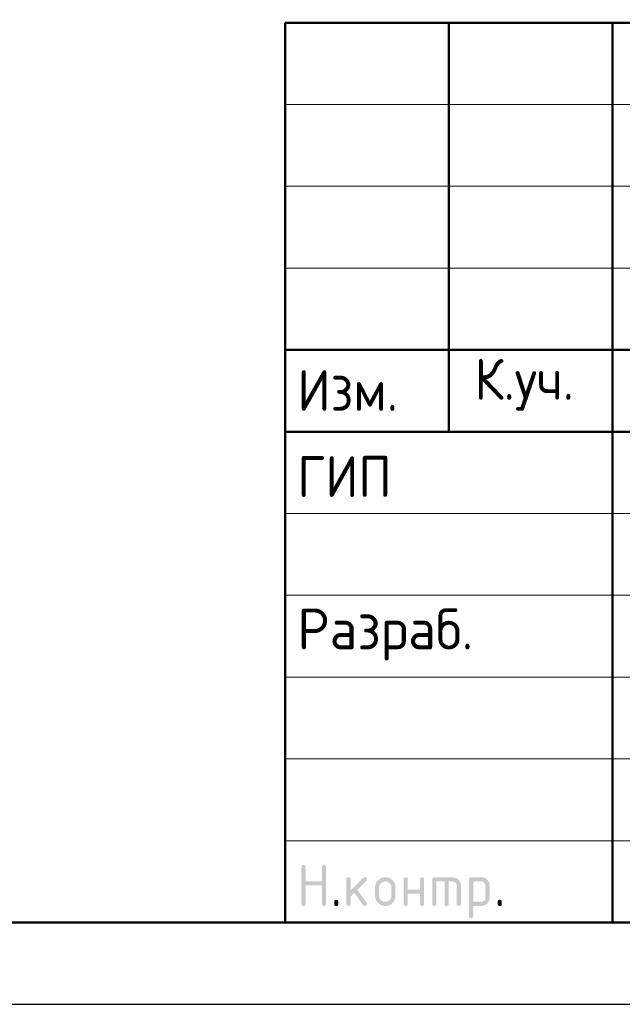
# Model space of a CAD drawing. Header units: millimetres. Extents: x 0 to 21000, y 0 to 14850.
# Tile 3 of 9: x 10689 to 12530, y 0 to 3009. Entities that reach past the tile are written whole.
import ezdxf

# ---------------------------------------------------------------- set-up
doc = ezdxf.new("R2010")
doc.units = ezdxf.units.MM
doc.layers.add('Standard', color=7, linetype='Continuous', lineweight=25)
doc.styles.add('ISOCPEUR', font='txt')

msp = doc.modelspace()

# ---------------------------------------------------------------- hatches: boundary and pattern name
at = {"layer": 'Standard', "linetype": 'Continuous', "lineweight": 25, "transparency": 33554687}
for points in [[(11549.5, 306.9), (11549.5, 419.4), (11549.5, 420.2), (11549.6, 420.9), (11549.7, 421.5), (11549.9, 422.1), (11550.1, 422.7), (11550.4, 423.2), (11550.7, 423.7), (11551.1, 424.1), (11551.5, 424.5), (11552, 424.8), (11552.5, 425.1), (11553.1, 425.3), (11553.6, 425.4), (11554.3, 425.5), (11555, 425.6), (11555.8, 425.6), (11556.6, 425.6), (11557.3, 425.5), (11558, 425.4), (11558.5, 425.3), (11559.1, 425.1), (11559.6, 424.8), (11560.1, 424.5), (11560.5, 424.1), (11560.9, 423.7), (11561.2, 423.2), (11561.5, 422.7), (11561.7, 422.1), (11561.9, 421.5), (11562, 420.9), (11562.1, 420.2), (11562.1, 419.4), (11562.1, 375.7), (11611.9, 375.7), (11611.9, 419.4), (11611.9, 420.2), (11612, 420.9), (11612.1, 421.5), (11612.3, 422.1), (11612.5, 422.7), (11612.8, 423.2), (11613.1, 423.7), (11613.5, 424.1), (11613.9, 424.5), (11614.4, 424.8), (11614.9, 425.1), (11615.4, 425.3), (11616, 425.4), (11616.7, 425.5), (11617.4, 425.6), (11618.2, 425.6), (11619, 425.6), (11619.7, 425.5), (11620.3, 425.4), (11620.9, 425.3), (11621.5, 425.1), (11622, 424.8), (11622.5, 424.5), (11622.9, 424.1), (11623.3, 423.7), (11623.6, 423.2), (11623.9, 422.7), (11624.1, 422.1), (11624.3, 421.5), (11624.3, 420.9), (11624.4, 420.2), (11624.4, 419.4), (11624.4, 306.9), (11624.4, 306.1), (11624.3, 305.4), (11624.3, 304.7), (11624.1, 304.2), (11623.9, 303.6), (11623.6, 303.1), (11623.3, 302.6), (11622.9, 302.2), (11622.5, 301.8), (11622, 301.5), (11621.5, 301.2), (11620.9, 301), (11620.3, 300.8), (11619.7, 300.7), (11619, 300.6), (11618.2, 300.6), (11617.4, 300.6), (11616.7, 300.7), (11616, 300.8), (11615.4, 301), (11614.9, 301.2), (11614.4, 301.5), (11613.9, 301.8), (11613.5, 302.2), (11613.1, 302.6), (11612.8, 303.1), (11612.5, 303.6), (11612.3, 304.2), (11612.1, 304.7), (11612, 305.4), (11611.9, 306.1), (11611.9, 306.9), (11611.9, 363.1), (11562.1, 363.1), (11562.1, 306.9), (11562.1, 306.1), (11562, 305.4), (11561.9, 304.7), (11561.7, 304.2), (11561.5, 303.6), (11561.2, 303.1), (11560.9, 302.6), (11560.5, 302.2), (11560.1, 301.8), (11559.6, 301.5), (11559.1, 301.2), (11558.5, 301), (11558, 300.8), (11557.3, 300.7), (11556.6, 300.6), (11555.8, 300.6), (11555, 300.6), (11554.3, 300.7), (11553.6, 300.8), (11553.1, 301), (11552.5, 301.2), (11552, 301.5), (11551.5, 301.8), (11551.1, 302.2), (11550.7, 302.6), (11550.4, 303.1), (11550.1, 303.6), (11549.9, 304.2), (11549.7, 304.7), (11549.6, 305.4), (11549.5, 306.1)], [(11699.5, 347), (11738.8, 386.3), (11739.2, 386.7), (11739.7, 387.1), (11740.2, 387.4), (11740.8, 387.6), (11741.3, 387.9), (11741.9, 388), (11742.5, 388.1), (11743.2, 388.1), (11744, 388.1), (11744.7, 388), (11745.4, 387.9), (11745.9, 387.7), (11746.5, 387.5), (11747, 387.2), (11747.5, 386.9), (11747.9, 386.5), (11748.3, 386.1), (11748.6, 385.6), (11748.9, 385.1), (11749.1, 384.6), (11749.3, 384), (11749.4, 383.3), (11749.5, 382.6), (11749.5, 381.8), (11749.5, 381.2), (11749.3, 380.6), (11749.2, 380.1), (11749, 379.5), (11748.7, 379), (11748.4, 378.5), (11748, 378), (11747.6, 377.5), (11720.1, 350), (11748.2, 310.5), (11748.8, 309.6), (11749.1, 308.7), (11749.5, 307.8), (11749.5, 306.8), (11749.5, 306), (11749.4, 305.4), (11749.3, 304.7), (11749.1, 304.1), (11748.9, 303.5), (11748.6, 303), (11748.3, 302.6), (11747.9, 302.2), (11747.5, 301.8), (11747, 301.5), (11746.5, 301.2), (11745.9, 301), (11745.4, 300.8), (11744.7, 300.7), (11744, 300.6), (11743.2, 300.6), (11742.4, 300.6), (11741.6, 300.8), (11740.9, 301), (11740.2, 301.3), (11739.6, 301.6), (11739, 302.1), (11738.5, 302.6), (11738, 303.3), (11711.1, 341.1), (11699.5, 329.4), (11699.5, 306.9), (11699.5, 306.1), (11699.4, 305.4), (11699.3, 304.7), (11699.1, 304.2), (11698.9, 303.6), (11698.6, 303.1), (11698.3, 302.6), (11697.9, 302.2), (11697.5, 301.8), (11697, 301.5), (11696.5, 301.2), (11696, 301), (11695.4, 300.8), (11694.7, 300.7), (11694, 300.6), (11693.2, 300.6), (11692.4, 300.6), (11691.7, 300.7), (11691.1, 300.8), (11690.5, 301), (11689.9, 301.2), (11689.4, 301.5), (11688.9, 301.8), (11688.5, 302.2), (11688.1, 302.6), (11687.8, 303.1), (11687.5, 303.6), (11687.3, 304.2), (11687.1, 304.7), (11687, 305.4), (11687, 306.1), (11687, 306.9), (11687, 381.8), (11687, 382.6), (11687, 383.3), (11687.1, 384), (11687.3, 384.6), (11687.5, 385.1), (11687.8, 385.6), (11688.1, 386.1), (11688.5, 386.5), (11688.9, 386.9), (11689.4, 387.2), (11689.9, 387.5), (11690.5, 387.7), (11691.1, 387.9), (11691.7, 388), (11692.4, 388.1), (11693.2, 388.1), (11694, 388.1), (11694.7, 388), (11695.4, 387.9), (11696, 387.7), (11696.5, 387.5), (11697, 387.2), (11697.5, 386.9), (11697.9, 386.5), (11698.3, 386.1), (11698.6, 385.6), (11698.9, 385.1), (11699.1, 384.6), (11699.3, 384), (11699.4, 383.3), (11699.5, 382.6), (11699.5, 381.8)], [(11874.3, 338.1), (11874.3, 306.9), (11874.3, 306.1), (11874.2, 305.4), (11874.1, 304.7), (11873.9, 304.2), (11873.7, 303.6), (11873.5, 303.1), (11873.2, 302.6), (11872.8, 302.2), (11872.4, 301.8), (11871.9, 301.5), (11871.4, 301.2), (11870.8, 301), (11870.2, 300.8), (11869.5, 300.7), (11868.9, 300.6), (11868.1, 300.6), (11867.3, 300.6), (11866.6, 300.7), (11865.9, 300.8), (11865.3, 301), (11864.7, 301.2), (11864.3, 301.5), (11863.8, 301.8), (11863.4, 302.2), (11863, 302.6), (11862.7, 303.1), (11862.4, 303.6), (11862.2, 304.2), (11862, 304.7), (11861.9, 305.4), (11861.8, 306.1), (11861.8, 306.9), (11861.8, 381.8), (11861.8, 382.6), (11861.9, 383.3), (11862, 384), (11862.2, 384.6), (11862.4, 385.1), (11862.7, 385.6), (11863, 386.1), (11863.4, 386.5), (11863.8, 386.9), (11864.3, 387.2), (11864.7, 387.5), (11865.3, 387.7), (11865.9, 387.9), (11866.6, 388), (11867.3, 388.1), (11868.1, 388.1), (11868.9, 388.1), (11869.5, 388), (11870.2, 387.9), (11870.8, 387.7), (11871.4, 387.5), (11871.9, 387.2), (11872.4, 386.9), (11872.8, 386.5), (11873.2, 386.1), (11873.5, 385.6), (11873.7, 385.2), (11873.9, 384.6), (11874.1, 384), (11874.2, 383.3), (11874.3, 382.6), (11874.3, 381.8), (11874.3, 350.6), (11911.7, 350.6), (11911.7, 381.8), (11911.7, 382.6), (11911.8, 383.3), (11911.9, 384), (11912.1, 384.6), (11912.3, 385.2), (11912.6, 385.6), (11912.8, 386.1), (11913.2, 386.5), (11913.6, 386.9), (11914.1, 387.2), (11914.6, 387.5), (11915.2, 387.7), (11915.8, 387.9), (11916.5, 388), (11917.1, 388.1), (11917.9, 388.1), (11918.7, 388.1), (11919.4, 388), (11920.1, 387.9), (11920.7, 387.7), (11921.3, 387.5), (11921.7, 387.2), (11922.2, 386.9), (11922.6, 386.5), (11923, 386.1), (11923.3, 385.6), (11923.6, 385.1), (11923.8, 384.6), (11924, 384), (11924.1, 383.3), (11924.2, 382.6), (11924.2, 381.8), (11924.2, 306.9), (11924.2, 306.1), (11924.1, 305.4), (11924, 304.7), (11923.8, 304.2), (11923.6, 303.6), (11923.3, 303.1), (11923, 302.6), (11922.6, 302.2), (11922.2, 301.8), (11921.7, 301.5), (11921.3, 301.2), (11920.7, 301), (11920.1, 300.8), (11919.4, 300.7), (11918.7, 300.6), (11917.9, 300.6), (11917.1, 300.6), (11916.5, 300.7), (11915.8, 300.8), (11915.2, 301), (11914.6, 301.2), (11914.1, 301.5), (11913.6, 301.8), (11913.2, 302.2), (11912.8, 302.6), (11912.6, 303.1), (11912.3, 303.6), (11912.1, 304.2), (11911.9, 304.7), (11911.8, 305.4), (11911.7, 306.1), (11911.7, 306.9), (11911.7, 338.1)], [(11955.5, 388.1), (12011.7, 388.1), (12013, 388.1), (12014.2, 388), (12015.5, 387.8), (12016.7, 387.6), (12017.9, 387.4), (12019.1, 387.1), (12020.2, 386.7), (12021.3, 386.3), (12022.4, 385.8), (12023.5, 385.2), (12024.5, 384.7), (12025.5, 384), (12026.6, 383.3), (12027.5, 382.5), (12028.5, 381.7), (12029.4, 380.8), (12030.3, 379.9), (12031.1, 378.9), (12031.9, 378), (12032.6, 376.9), (12033.3, 375.9), (12033.8, 374.9), (12034.4, 373.8), (12034.8, 372.7), (12035.3, 371.6), (12035.6, 370.5), (12036, 369.3), (12036.2, 368.1), (12036.4, 366.9), (12036.6, 365.6), (12036.7, 364.4), (12036.7, 363.1), (12036.7, 306.9), (12036.7, 306.1), (12036.6, 305.4), (12036.5, 304.7), (12036.3, 304.2), (12036.1, 303.6), (12035.8, 303.1), (12035.5, 302.6), (12035.1, 302.2), (12034.7, 301.8), (12034.2, 301.5), (12033.7, 301.2), (12033.1, 301), (12032.6, 300.8), (12031.9, 300.7), (12031.2, 300.6), (12030.4, 300.6), (12029.6, 300.6), (12028.9, 300.7), (12028.3, 300.8), (12027.7, 301), (12027.1, 301.2), (12026.6, 301.5), (12026.1, 301.8), (12025.7, 302.2), (12025.3, 302.6), (12025, 303.1), (12024.7, 303.6), (12024.5, 304.2), (12024.3, 304.7), (12024.2, 305.4), (12024.1, 306.1), (12024.1, 306.9), (12024.1, 363.1), (12024.1, 364.4), (12023.9, 365.6), (12023.7, 366.8), (12023.2, 367.9), (12022.8, 369), (12022.1, 370.1), (12021.5, 371.1), (12020.6, 372), (12019.7, 372.9), (12018.7, 373.5), (12017.7, 374.2), (12016.5, 374.7), (12015.4, 375.1), (12014.2, 375.3), (12013, 375.5), (12011.7, 375.5), (11999.2, 375.5), (11999.2, 306.9), (11999.2, 306.1), (11999.1, 305.4), (11999, 304.7), (11998.8, 304.2), (11998.6, 303.6), (11998.3, 303.1), (11998, 302.6), (11997.7, 302.2), (11997.3, 301.8), (11996.8, 301.5), (11996.3, 301.2), (11995.7, 301), (11995.1, 300.8), (11994.4, 300.7), (11993.7, 300.6), (11993, 300.6), (11992.2, 300.6), (11991.5, 300.7), (11990.8, 300.8), (11990.2, 301), (11989.6, 301.2), (11989.1, 301.5), (11988.7, 301.8), (11988.3, 302.2), (11987.9, 302.6), (11987.6, 303.1), (11987.3, 303.6), (11987.1, 304.2), (11986.9, 304.7), (11986.8, 305.4), (11986.7, 306.1), (11986.7, 306.9), (11986.7, 375.5), (11961.8, 375.5), (11961.8, 306.9), (11961.8, 306.1), (11961.7, 305.4), (11961.6, 304.7), (11961.4, 304.2), (11961.2, 303.6), (11960.9, 303.1), (11960.6, 302.6), (11960.2, 302.2), (11959.8, 301.8), (11959.3, 301.5), (11958.8, 301.2), (11958.2, 301), (11957.7, 300.8), (11957, 300.7), (11956.3, 300.6), (11955.5, 300.6), (11954.7, 300.6), (11954, 300.7), (11953.4, 300.8), (11952.8, 301), (11952.2, 301.2), (11951.7, 301.5), (11951.2, 301.8), (11950.8, 302.2), (11950.4, 302.6), (11950.1, 303.1), (11949.8, 303.6), (11949.6, 304.2), (11949.4, 304.7), (11949.3, 305.4), (11949.2, 306.1), (11949.2, 306.9), (11949.2, 381.8), (11949.2, 382.6), (11949.3, 383.3), (11949.4, 384), (11949.6, 384.6), (11949.8, 385.1), (11950.1, 385.6), (11950.4, 386.1), (11950.8, 386.5), (11951.2, 386.9), (11951.7, 387.2), (11952.2, 387.5), (11952.8, 387.7), (11953.3, 387.9), (11954, 388), (11954.7, 388.1)], [(11649.5, 313.2), (11649.5, 313.9), (11649.6, 314.6), (11649.7, 315.3), (11649.9, 315.9), (11650.1, 316.5), (11650.4, 317), (11650.7, 317.5), (11651.1, 317.9), (11651.5, 318.3), (11651.9, 318.5), (11652.4, 318.8), (11653, 319), (11653.6, 319.2), (11654.3, 319.3), (11655, 319.4), (11655.8, 319.4), (11656.5, 319.4), (11657.2, 319.3), (11657.9, 319.2), (11658.5, 319), (11659.1, 318.8), (11659.6, 318.5), (11660.1, 318.3), (11660.4, 317.9), (11660.8, 317.5), (11661.1, 317), (11661.4, 316.5), (11661.6, 315.9), (11661.8, 315.3), (11661.9, 314.6), (11662, 313.9), (11662, 313.2), (11662, 306.9), (11662, 306.1), (11661.9, 305.4), (11661.8, 304.8), (11661.6, 304.2), (11661.4, 303.6), (11661.1, 303.1), (11660.8, 302.6), (11660.4, 302.2), (11660.1, 301.8), (11659.6, 301.5), (11659.1, 301.2), (11658.5, 301), (11657.9, 300.8), (11657.2, 300.7), (11656.5, 300.6), (11655.8, 300.6), (11655, 300.6), (11654.3, 300.7), (11653.6, 300.8), (11653, 301), (11652.4, 301.2), (11651.9, 301.5), (11651.5, 301.8), (11651.1, 302.2), (11650.7, 302.6), (11650.4, 303.1), (11650.1, 303.6), (11649.9, 304.2), (11649.7, 304.8), (11649.6, 305.4), (11649.5, 306.1), (11649.5, 306.9)], [(12149.1, 313.2), (12149.1, 313.9), (12149.2, 314.6), (12149.3, 315.3), (12149.5, 315.9), (12149.7, 316.5), (12150, 317), (12150.3, 317.5), (12150.7, 317.9), (12151.1, 318.3), (12151.6, 318.5), (12152.1, 318.8), (12152.7, 319), (12153.3, 319.2), (12153.9, 319.3), (12154.6, 319.4), (12155.4, 319.4), (12156.2, 319.4), (12156.9, 319.3), (12157.6, 319.2), (12158.2, 319), (12158.7, 318.8), (12159.2, 318.5), (12159.7, 318.3), (12160.1, 317.9), (12160.5, 317.5), (12160.8, 317), (12161.1, 316.5), (12161.3, 315.9), (12161.5, 315.3), (12161.6, 314.6), (12161.7, 313.9), (12161.7, 313.2), (12161.7, 306.9), (12161.7, 306.1), (12161.6, 305.4), (12161.5, 304.8), (12161.3, 304.2), (12161.1, 303.6), (12160.8, 303.1), (12160.5, 302.6), (12160.1, 302.2), (12159.7, 301.8), (12159.2, 301.5), (12158.7, 301.2), (12158.2, 301), (12157.6, 300.8), (12156.9, 300.7), (12156.2, 300.6), (12155.4, 300.6), (12154.6, 300.6), (12153.9, 300.7), (12153.3, 300.8), (12152.7, 301), (12152.1, 301.2), (12151.6, 301.5), (12151.1, 301.8), (12150.7, 302.2), (12150.3, 302.6), (12150, 303.1), (12149.7, 303.6), (12149.5, 304.2), (12149.3, 304.8), (12149.2, 305.4), (12149.1, 306.1), (12149.1, 306.9)]]:
    msp.add_hatch(color=7, dxfattribs=at).paths.add_polyline_path(points, flags=16)
h = msp.add_hatch(color=7, dxfattribs=at)
h.paths.add_polyline_path([(11774.4, 331.9), (11774.4, 356.8), (11774.4, 358.5), (11774.5, 360), (11774.7, 361.6), (11775, 363.1), (11775.2, 364.6), (11775.7, 366), (11776.1, 367.5), (11776.7, 368.9), (11777.2, 370.2), (11777.9, 371.6), (11778.7, 372.9), (11779.5, 374.1), (11780.4, 375.4), (11781.4, 376.6), (11782.4, 377.8), (11783.5, 378.9), (11784.6, 380.1), (11785.8, 381.1), (11787, 382.1), (11788.3, 382.9), (11789.6, 383.8), (11790.9, 384.5), (11792.2, 385.2), (11793.6, 385.8), (11795, 386.4), (11796.4, 386.8), (11797.8, 387.2), (11799.3, 387.5), (11800.8, 387.8), (11802.4, 387.9), (11804, 388.1), (11805.6, 388.1), (11807.2, 388.1), (11808.8, 387.9), (11810.4, 387.8), (11811.9, 387.5), (11813.4, 387.2), (11814.8, 386.8), (11816.3, 386.4), (11817.7, 385.8), (11819.1, 385.2), (11820.4, 384.5), (11821.7, 383.8), (11823, 383), (11824.2, 382.1), (11825.4, 381.2), (11826.6, 380.2), (11827.7, 379), (11828.9, 377.9), (11829.9, 376.7), (11830.8, 375.5), (11831.7, 374.3), (11832.5, 373), (11833.2, 371.7), (11833.9, 370.4), (11834.5, 369), (11835.1, 367.6), (11835.5, 366.1), (11835.9, 364.7), (11836.2, 363.2), (11836.5, 361.7), (11836.6, 360.1), (11836.8, 358.5), (11836.8, 356.8), (11836.8, 331.9), (11836.8, 330.2), (11836.6, 328.7), (11836.5, 327.1), (11836.2, 325.6), (11835.9, 324.1), (11835.5, 322.7), (11835.1, 321.2), (11834.5, 319.9), (11833.9, 318.5), (11833.2, 317.2), (11832.5, 315.8), (11831.6, 314.6), (11830.8, 313.3), (11829.8, 312.1), (11828.8, 310.9), (11827.6, 309.8), (11826.5, 308.6), (11825.3, 307.6), (11824.1, 306.6), (11822.8, 305.8), (11821.6, 304.9), (11820.3, 304.2), (11818.9, 303.5), (11817.6, 302.9), (11816.2, 302.4), (11814.7, 301.9), (11813.3, 301.5), (11811.8, 301.2), (11810.3, 300.9), (11808.7, 300.8), (11807.2, 300.6), (11805.6, 300.6), (11804, 300.6), (11802.4, 300.8), (11800.8, 300.9), (11799.3, 301.2), (11797.8, 301.5), (11796.4, 301.9), (11795, 302.4), (11793.6, 302.9), (11792.2, 303.5), (11790.9, 304.2), (11789.6, 304.9), (11788.3, 305.8), (11787, 306.6), (11785.8, 307.6), (11784.6, 308.6), (11783.5, 309.8), (11782.4, 310.9), (11781.4, 312.1), (11780.4, 313.3), (11779.5, 314.6), (11778.7, 315.8), (11777.9, 317.2), (11777.2, 318.5), (11776.7, 319.9), (11776.1, 321.2), (11775.7, 322.7), (11775.2, 324.1), (11775, 325.6), (11774.7, 327.1), (11774.5, 328.7), (11774.4, 330.2)], flags=16)
h.paths.add_polyline_path([(11824.2, 331.9), (11824.2, 356.9), (11824.2, 358.8), (11823.9, 360.6), (11823.6, 362.4), (11822.9, 364.1), (11822.2, 365.8), (11821.2, 367.3), (11820.1, 368.8), (11818.8, 370.2), (11817.4, 371.5), (11815.9, 372.6), (11814.4, 373.6), (11812.7, 374.3), (11811.1, 375), (11809.3, 375.3), (11807.5, 375.6), (11805.6, 375.6), (11803.6, 375.6), (11801.8, 375.3), (11800.1, 375), (11798.4, 374.3), (11796.8, 373.6), (11795.2, 372.6), (11793.7, 371.5), (11792.4, 370.2), (11791, 368.8), (11790, 367.3), (11789, 365.8), (11788.3, 364.1), (11787.6, 362.4), (11787.2, 360.6), (11786.9, 358.8), (11786.9, 356.9), (11786.9, 331.9), (11786.9, 329.9), (11787.2, 328.1), (11787.6, 326.3), (11788.3, 324.7), (11788.9, 323), (11790, 321.5), (11791, 320), (11792.3, 318.6), (11793.7, 317.2), (11795.2, 316.2), (11796.7, 315.2), (11798.3, 314.5), (11800, 313.8), (11801.8, 313.5), (11803.6, 313.2), (11805.6, 313.2), (11807.5, 313.2), (11809.3, 313.5), (11811.1, 313.9), (11812.7, 314.5), (11814.4, 315.2), (11815.9, 316.3), (11817.4, 317.3), (11818.8, 318.7), (11820.1, 320), (11821.2, 321.5), (11822.2, 323.1), (11822.9, 324.7), (11823.6, 326.4), (11823.9, 328.2), (11824.2, 330)])
h = msp.add_hatch(color=7, dxfattribs=at)
h.paths.add_polyline_path([(12061.7, 381.8), (12061.7, 382.6), (12061.8, 383.3), (12061.9, 384), (12062.1, 384.6), (12062.3, 385.1), (12062.6, 385.6), (12062.9, 386.1), (12063.3, 386.5), (12063.7, 386.9), (12064.2, 387.2), (12064.6, 387.5), (12065.2, 387.7), (12065.8, 387.9), (12066.5, 388), (12067.2, 388.1), (12068, 388.1), (12099.1, 388.1), (12100.5, 388.1), (12101.7, 388), (12103, 387.8), (12104.2, 387.6), (12105.4, 387.4), (12106.6, 387.1), (12107.7, 386.7), (12108.8, 386.3), (12109.9, 385.8), (12111, 385.2), (12112, 384.7), (12113, 384), (12114.1, 383.3), (12115, 382.5), (12116, 381.7), (12116.9, 380.8), (12117.8, 379.9), (12118.6, 379), (12119.4, 378), (12120, 377), (12120.7, 376), (12121.3, 374.9), (12121.8, 373.9), (12122.3, 372.8), (12122.7, 371.7), (12123.1, 370.5), (12123.4, 369.4), (12123.6, 368.1), (12123.9, 366.9), (12124, 365.7), (12124.1, 364.4), (12124.1, 363.1), (12124.1, 325.6), (12124.1, 324.3), (12124, 323.1), (12123.9, 321.8), (12123.6, 320.6), (12123.4, 319.4), (12123.1, 318.3), (12122.7, 317.1), (12122.3, 316), (12121.8, 314.9), (12121.3, 313.8), (12120.7, 312.8), (12120, 311.8), (12119.4, 310.8), (12118.6, 309.8), (12117.8, 308.8), (12116.9, 307.9), (12116, 307), (12115, 306.2), (12114.1, 305.4), (12113.1, 304.7), (12112.1, 304.1), (12111, 303.5), (12109.9, 302.9), (12108.8, 302.5), (12107.7, 302), (12106.6, 301.7), (12105.4, 301.3), (12104.2, 301.1), (12103, 300.9), (12101.7, 300.8), (12100.5, 300.6), (12099.2, 300.6), (12074.2, 300.6), (12074.2, 269.4), (12074.2, 268.7), (12074.1, 268), (12074, 267.3), (12073.8, 266.7), (12073.7, 266.1), (12073.4, 265.6), (12073.1, 265.1), (12072.7, 264.7), (12072.3, 264.4), (12071.8, 264.1), (12071.3, 263.8), (12070.7, 263.6), (12070.1, 263.4), (12069.4, 263.3), (12068.8, 263.2), (12068, 263.2), (12067.2, 263.2), (12066.5, 263.3), (12065.8, 263.4), (12065.2, 263.6), (12064.7, 263.8), (12064.2, 264.1), (12063.7, 264.4), (12063.3, 264.7), (12062.9, 265.1), (12062.6, 265.6), (12062.3, 266.1), (12062.1, 266.7), (12061.9, 267.3), (12061.8, 268), (12061.7, 268.7), (12061.7, 269.4)], flags=16)
h.paths.add_polyline_path([(12074.2, 375.5), (12074.2, 313.2), (12099.1, 313.2), (12100.4, 313.2), (12101.6, 313.4), (12102.8, 313.6), (12103.9, 314.1), (12105, 314.5), (12106, 315.2), (12107, 315.9), (12107.9, 316.8), (12108.9, 317.7), (12109.5, 318.7), (12110.2, 319.7), (12110.7, 320.8), (12111.1, 321.9), (12111.4, 323.1), (12111.6, 324.3), (12111.6, 325.6), (12111.6, 363.1), (12111.6, 364.4), (12111.4, 365.6), (12111.1, 366.8), (12110.7, 367.9), (12110.2, 369.1), (12109.6, 370.1), (12108.9, 371.1), (12108, 372), (12107.1, 372.9), (12106.1, 373.5), (12105.1, 374.2), (12104, 374.7), (12102.9, 375.1), (12101.7, 375.3), (12100.5, 375.5), (12099.1, 375.5)])

# ---------------------------------------------------------------- linework, layer by layer
at = {"layer": 'Standard', "color": 7, "linetype": 'Continuous', "lineweight": 50, "transparency": 33554687}
for p, q in [((11500, 250), (11500, 3000)), ((11500, 3000), (20750, 3000)), ((12000, 1750), (12000, 3000)), ((12500, 250), (12500, 3000)), ((11500, 2000), (14750, 2000)), ((11500, 2000), (14750, 2000)), ((11500, 1750), (14750, 1750)), ((11500, 1750), (14750, 1750))]:
    msp.add_line(p, q, dxfattribs=at)
at = {"layer": 'Standard', "color": 7, "linetype": 'Continuous', "lineweight": 13, "transparency": 33554687}
for p, q in [((11500, 2750), (14750, 2750)), ((11500, 2500), (14750, 2500)), ((11500, 2250), (14750, 2250)), ((11500, 1500), (14750, 1500)), ((11500, 1250), (14750, 1250)), ((11500, 1250), (14750, 1250)), ((11500, 1000), (14750, 1000)), ((11500, 1000), (14750, 1000)), ((11500, 750), (14750, 750)), ((11500, 500), (14750, 500))]:
    msp.add_line(p, q, dxfattribs=at)
at = {"layer": 'Standard', "color": 7, "linetype": 'Continuous', "lineweight": 25, "transparency": 33554687}
msp.add_line((11500, 250), (20750, 250), dxfattribs=at)
msp.add_line((11500, 250), (20750, 250), dxfattribs=at)
msp.add_line((11500, 250), (20750, 250), dxfattribs=at)
msp.add_lwpolyline([(0, 0), (21000, 0), (21000, 14850), (0, 14850), (0, 0)], close=True, dxfattribs=at)
at = {"layer": 'Standard', "color": 7, "linetype": 'Continuous', "lineweight": 13, "transparency": 33554687}
for points in [[(21000, 14850), (0, 14850), (0, 0), (21000, 0), (21000, 14850)], [(20750, 250), (11500, 250), (11500, 3000), (20750, 3000), (20750, 250)]]:
    msp.add_lwpolyline(points, dxfattribs=at)
at = {"layer": 'Standard', "color": 7, "linetype": 'Continuous', "lineweight": 50, "transparency": 33554687}
msp.add_lwpolyline([(1000, 14600), (20750, 14600), (20750, 250), (1000, 250), (1000, 14600)], close=True, dxfattribs=at)
at = {"layer": 'Standard', "color": 7, "linetype": 'Continuous', "lineweight": 25, "transparency": 33554687}
msp.add_lwpolyline([(20750, 3000), (11500, 3000), (11500, 250), (20750, 250), (20750, 3000)], dxfattribs=at)

# ---------------------------------------------------------------- texts
at = {"layer": 'Standard', "color": 7, "linetype": 'Continuous', "lineweight": 25, "transparency": 33554687, "char_height": 125, "attachment_point": 7, "style": 'ISOCPEUR'}
for s, insert, width in [('\\W0.93;Изм.', (11537, 1813.8), 376.448), ('\\W0.93;К.уч.', (12078, 1813.8), 408.006), ('\\W0.92;ГИП', (11537, 1550.6), 344.81), ('\\W0.96;Разраб.', (11537, 1050.6), 653.281)]:
    msp.add_mtext(s, dxfattribs=dict(at, insert=insert, width=width))

doc.saveas('drawing.dxf')
